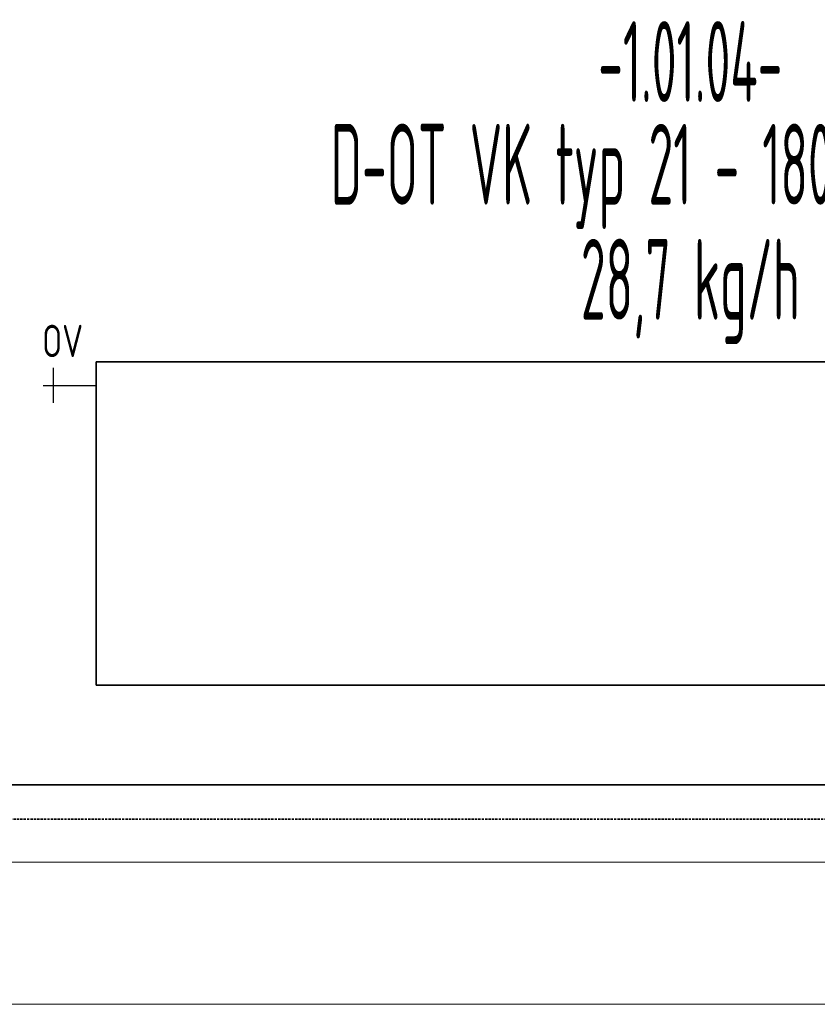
# Model space of a CAD drawing. Header units: millimetres. Extents: x 1279 to 58476, y -6899 to 74987.
# Tile 10 of 157: x 4683 to 5918, y -6899 to -5376. Entities that reach past the tile are written whole.
import ezdxf
from ezdxf.enums import TextEntityAlignment as Align

# ---------------------------------------------------------------- set-up
doc = ezdxf.new("R2010")
doc.units = ezdxf.units.MM
for name, pattern in [('phl_thick', [0]), ('VERDECKT', [9.525, 6.35, -3.175]), ('ČÁRKOVANÁ', [0.75, 0.5, -0.25])]:
    doc.linetypes.add(name, pattern=pattern)
for name, color, linetype, lineweight in [('JS_VYT_POPIS - OBECNĚ', 7, 'Continuous', 5), ('UT_POTRUBI - ZPÁTEČKA', 5, 'ČÁRKOVANÁ', 35), ('UT_SCHÉMA_POPIS', 7, 'VERDECKT', 5), ('UT_SCHÉMA_PŘÍVOD', 10, 'Continuous', 35), ('UT_SCHÉMA_SYMBOLY', 7, 'Continuous', 25), ('UT_ZAŘÍZENÍ - OT', 3, 'Continuous', 35), ('VZT_50 POPIS - OBECNE', 7, 'Continuous', 5)]:
    doc.layers.add(name, color=color, linetype=linetype, lineweight=lineweight)
doc.styles.add('ISO 2.5', font='isocp.shx', dxfattribs={"width": 0.8, "height": 2.5})
doc.styles.add('VZT_POPIS', font='isocp.shx', dxfattribs={"width": 0.6, "height": 125})

msp = doc.modelspace()

# ---------------------------------------------------------------- linework, layer by layer
at = {"layer": 'UT_POTRUBI - ZPÁTEČKA', "ltscale": 7}
msp.add_line((4395.5, -6612.8), (10012.2, -6612.8), dxfattribs=at)
at = {"layer": 'UT_SCHÉMA_PŘÍVOD'}
msp.add_line((4328.4, -6559.6), (9941.8, -6559.6), dxfattribs=at)
at = {"layer": 'UT_SCHÉMA_SYMBOLY'}
for p, q in [((4735.7, -5968.5), (4735.7, -5914.5)), ((4719.7, -5941.5), (4801.6, -5941.5))]:
    msp.add_line(p, q, dxfattribs=at)
at = {"layer": 'UT_ZAŘÍZENÍ - OT', "linetype": 'Continuous'}
for p, q in [((4801.6, -6405), (4801.6, -5905)), ((4801.6, -5905), (6601.6, -5905)), ((6601.6, -6405), (4801.6, -6405))]:
    msp.add_line(p, q, dxfattribs=at)
at = {"layer": 'VZT_50 POPIS - OBECNE', "linetype": 'phl_thick'}
for p, q in [((1278.8, -6679), (35150.3, -6679)), ((1278.8, -6899), (35150.3, -6899))]:
    msp.add_line(p, q, dxfattribs=at)

# ---------------------------------------------------------------- texts
at = {"layer": 'JS_VYT_POPIS - OBECNĚ', "style": 'VZT_POPIS', "width": 0.5}
for s, p in [('-1.01.04-', (5720.9, -5440.4)), ('D-OT VK typ 21 - 1800*500 mm', (5720.9, -5599.3)), ('28,7 kg/h', (5720.9, -5777.3))]:
    msp.add_text(s, height=125, dxfattribs=at).set_placement(p, align=Align.MIDDLE_CENTER)
at = {"layer": 'UT_SCHÉMA_POPIS', "style": 'ISO 2.5', "width": 0.8}
msp.add_text('OV', height=50, dxfattribs=at).set_placement((4718.2, -5872.7), align=Align.MIDDLE_LEFT)

doc.saveas('drawing.dxf')
